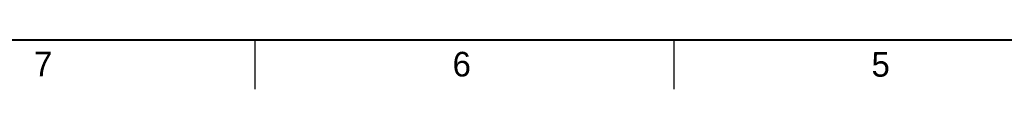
# Model space of a CAD drawing. Header units: inches. Extents: x 0 to 34, y 0 to 22.
# Tile 2 of 29: x 6.1 to 16.1, y 0 to 0.5. Entities that reach past the tile are written whole.
import ezdxf

# ---------------------------------------------------------------- set-up
doc = ezdxf.new("R2010")
doc.units = ezdxf.units.IN
doc.header["$LTSCALE"] = 1.87
doc.header["$MEASUREMENT"] = 0
doc.layers.get('0').update_dxf_attribs({"linetype": 'CONTINUOUS'})
doc.styles.add('TEXTSTYLE_2', font='txt')

msp = doc.modelspace()

# ---------------------------------------------------------------- linework, layer by layer
at = {"color": 2, "linetype": 'CONTINUOUS'}
for p, q in [((8.5, 0), (8.5, 0.5)), ((12.75, 0), (12.75, 0.5))]:
    msp.add_line(p, q, dxfattribs=at)
at = {"color": 7, "linetype": 'CONTINUOUS', "const_width": 0.02}
msp.add_lwpolyline([(0.5, 0.5), (33.5, 0.5)], dxfattribs=at)

# ---------------------------------------------------------------- texts
at = {"color": 2, "linetype": 'CONTINUOUS', "char_height": 0.25, "width": 0.25, "attachment_point": 1, "line_spacing_factor": 0.9, "style": 'TEXTSTYLE_2'}
for s, insert in [('7', (6.2553, 0.3787)), ('6', (10.5033, 0.3784)), ('5', (14.754, 0.3762))]:
    msp.add_mtext(s, dxfattribs=dict(at, insert=insert))

doc.saveas('drawing.dxf')
